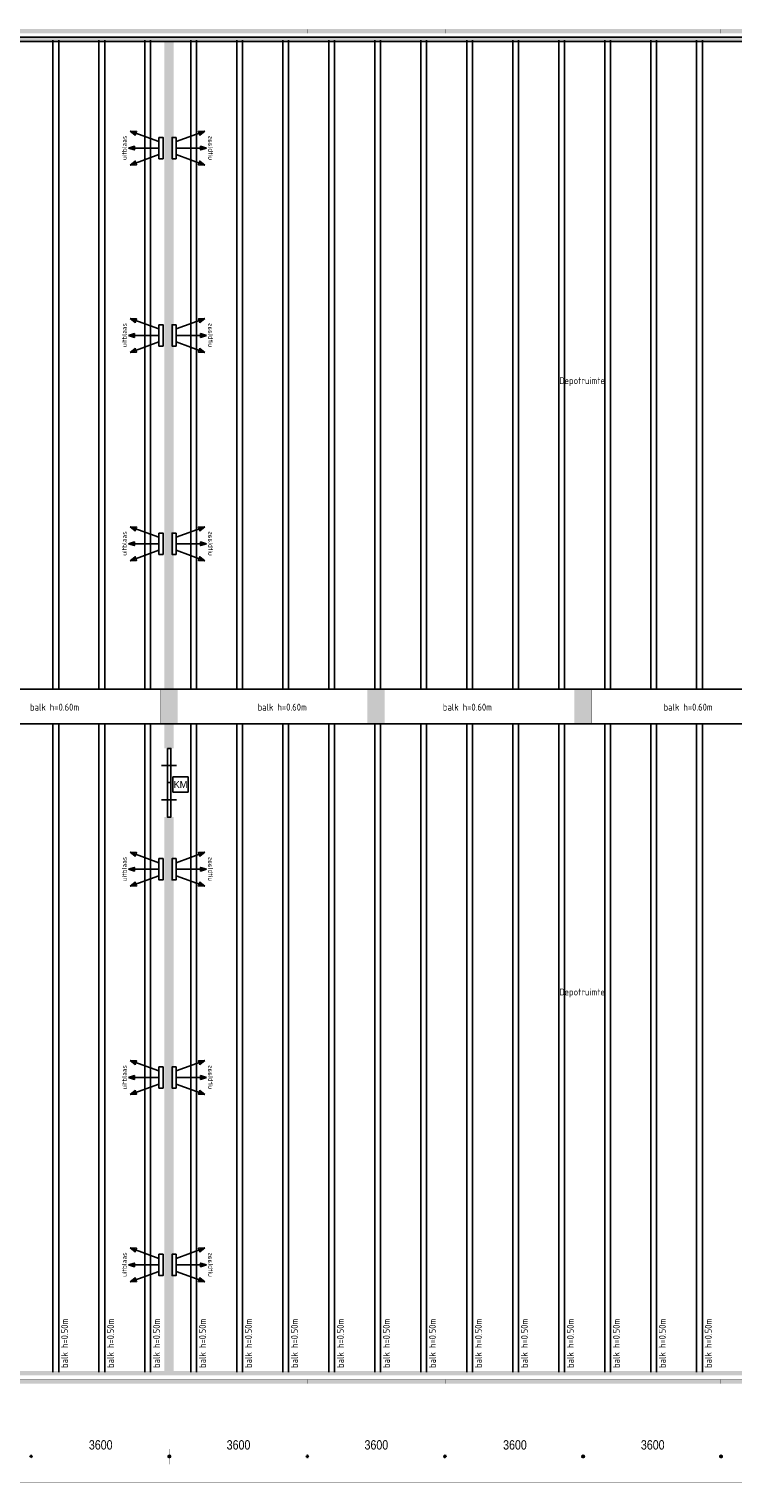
# Model space of a CAD drawing. Header units: millimetres. Extents: x 261 to 80476, y 988 to 41725.
# Tile 2 of 19: x 21902 to 40271, y 1184 to 39140. Entities that reach past the tile are written whole.
import ezdxf
from ezdxf.enums import TextEntityAlignment as Align

# ---------------------------------------------------------------- set-up
doc = ezdxf.new("R2010")
doc.units = ezdxf.units.MM
doc.linetypes.add('ACAD_ISO02W100', pattern=[15, 12, -3])
for name, color, linetype in [('balken', 1, 'ACAD_ISO02W100'), ('EL6522--', 3, 'Continuous'), ('H', 7, 'Continuous'), ('P', 7, 'Continuous'), ('ruimtebenaming', 1, 'Continuous'), ('T', 7, 'Continuous'), ('ventilatieopening', 3, 'Continuous')]:
    doc.layers.add(name, color=color, linetype=linetype)
doc.styles.add('BURO-018', font='BUROFONT.shx', dxfattribs={"height": 180})

# ---------------------------------------------------------------- blocks, each defined once
blk = doc.blocks.new('uitblaas')
at = {"layer": 'ventilatieopening'}
for p, q in [((-107, 170), (-856, 442)), ((-107, 0), (-904, 0)), ((-107, -170), (-856, -442))]:
    blk.add_line(p, q, dxfattribs=at)
for points in [[(-856, 442), (-690, 434), (-724, 341)], [(-904, 0), (-745, -49), (-745, 49)], [(-107, 278), (0, 278), (0, -278), (-107, -278)], [(-856, -442), (-690, -434), (-724, -341)]]:
    blk.add_lwpolyline(points, close=True, dxfattribs=at)
at = {"layer": 'balken', "insert": (-1069, -312), "char_height": 120, "width": 2608.18, "attachment_point": 1, "rotation": 90}
blk.add_mtext('{\\Fisocp|c0;uitblaas}', dxfattribs=at)
blk = doc.blocks.new('E00122')
at = {"color": 0, "linetype": 'Continuous'}
for p, q in [((-2, 5), (-2, 1)), ((2, 5), (-2, 5)), ((2, 1), (2, 5)), ((-2, 1), (2, 1))]:
    blk.add_line(p, q, dxfattribs=at)
at = {"color": 0, "linetype": 'Continuous', "style": 'BURO-018'}
blk.add_text('KM', height=1.8, dxfattribs=at).set_placement((0, 3), align=Align.MIDDLE)
blk.add_attdef('E_TEXT1', text='', height=1.8, dxfattribs=at).set_placement((0, 7.5), align=Align.MIDDLE)
at = {"color": 0, "linetype": 'Continuous', "ltscale": 2, "style": 'BURO-018', "flags": 1}
blk.add_attdef('E_MATCODE', text='', height=1.8, dxfattribs=at).set_placement((0, 0), align=Align.MIDDLE)

msp = doc.modelspace()

# ---------------------------------------------------------------- hatches: boundary and pattern name
msp.add_hatch(color=256).paths.add_polyline_path([(71276, 38926), (3948, 38926), (3948, 38816), (71276, 38816)])
at = {"layer": 'H', "linetype": 'Continuous'}
for points in [[(18351, 39140), (21951, 39140), (21951, 39030), (18351, 39030), (18351, 39140)], [(21951, 39140), (25558, 39140), (25558, 39030), (21951, 39030), (21951, 39140)], [(25558, 39140), (29158, 39140), (29158, 39030), (25558, 39030), (25558, 39140)], [(29158, 39140), (32757, 39140), (32757, 39030), (29158, 39030), (29158, 39140)], [(32757, 39140), (36357, 39140), (36357, 39030), (32757, 39030), (32757, 39140)], [(36357, 39140), (39953, 39140), (39953, 39030), (36357, 39030), (36357, 39140)], [(39953, 39140), (43564, 39140), (43564, 39030), (39953, 39030), (39953, 39140)], [(25675, 38816), (25433, 38816), (25433, 20364), (25508, 20364), (25600, 20364), (25675, 20364), (25675, 38816), (25675, 38816)], [(25329, 21907), (25779, 21907), (25779, 21009), (25329, 21009), (25329, 21907)], [(30733, 21907), (31182, 21907), (31182, 21009), (30733, 21009), (30733, 21907)], [(36136, 21907), (36585, 21907), (36585, 21009), (36136, 21009), (36136, 21907)], [(25675, 4104), (25675, 18567), (25600, 18567), (25433, 18567), (25433, 4104), (25675, 4104), (25675, 4104)], [(78369, 4104), (3616, 4104), (3616, 3993), (78369, 3993), (78369, 4104), (78369, 4104)], [(18351, 3883), (21951, 3883), (21951, 3776), (18351, 3776), (18351, 3883)], [(21951, 3883), (25558, 3883), (25558, 3776), (21951, 3776), (21951, 3883)], [(25558, 3883), (29158, 3883), (29158, 3776), (25558, 3776), (25558, 3883)], [(29158, 3883), (32757, 3883), (32757, 3776), (29158, 3776), (29158, 3883)], [(32757, 3883), (36357, 3883), (36357, 3776), (32757, 3776), (32757, 3883)], [(36357, 3883), (39953, 3883), (39953, 3776), (36357, 3776), (36357, 3883)], [(39953, 3883), (43564, 3883), (43564, 3776), (39953, 3776), (39953, 3883)], [(22011, 1876), (21958, 1823), (21904, 1876), (21958, 1930), (22011, 1876), (22011, 1876), (22011, 1876)], [(22011, 1876), (21958, 1823), (21904, 1876), (21958, 1930), (22011, 1876), (22011, 1876), (22011, 1876)], [(25618, 1876), (25604, 1837), (25565, 1823), (25522, 1837), (25508, 1876), (25522, 1912), (25565, 1930), (25604, 1912), (25618, 1876), (25618, 1876), (25618, 1876)], [(25618, 1876), (25604, 1837), (25565, 1823), (25522, 1837), (25508, 1876), (25522, 1912), (25565, 1930), (25604, 1912), (25618, 1876), (25618, 1876), (25618, 1876)], [(29218, 1876), (29165, 1823), (29111, 1876), (29165, 1930), (29218, 1876), (29218, 1876), (29218, 1876)], [(29218, 1876), (29165, 1823), (29111, 1876), (29165, 1930), (29218, 1876), (29218, 1876), (29218, 1876)], [(32814, 1876), (32761, 1823), (32725, 1837), (32707, 1876), (32725, 1912), (32761, 1930), (32814, 1876), (32814, 1876), (32814, 1876)], [(32814, 1876), (32761, 1823), (32725, 1837), (32707, 1876), (32725, 1912), (32761, 1930), (32814, 1876), (32814, 1876), (32814, 1876)], [(36418, 1876), (36403, 1837), (36361, 1823), (36322, 1837), (36307, 1876), (36322, 1912), (36361, 1930), (36403, 1912), (36418, 1876), (36418, 1876), (36418, 1876)], [(36418, 1876), (36403, 1837), (36361, 1823), (36322, 1837), (36307, 1876), (36322, 1912), (36361, 1930), (36403, 1912), (36418, 1876), (36418, 1876), (36418, 1876)], [(40018, 1876), (40000, 1837), (39964, 1823), (39921, 1837), (39904, 1876), (39921, 1912), (39964, 1930), (40000, 1912), (40018, 1876), (40018, 1876), (40018, 1876)], [(40018, 1876), (40000, 1837), (39964, 1823), (39921, 1837), (39904, 1876), (39921, 1912), (39964, 1930), (40000, 1912), (40018, 1876), (40018, 1876), (40018, 1876)]]:
    msp.add_hatch(color=256, dxfattribs=at).paths.add_polyline_path(points)

# ---------------------------------------------------------------- linework, layer by layer
msp.add_lwpolyline([(71276, 38926), (3948, 38926), (3948, 38816), (71276, 38816)], close=True)
at = {"layer": 'balken', "ltscale": 0.25}
for p, q in [((22525, 38849), (22525, 21904)), ((22675, 38849), (22675, 21904)), ((23725, 38849), (23725, 21904)), ((23875, 38849), (23875, 21904)), ((24925, 38849), (24925, 21904)), ((25075, 38849), (25075, 21904)), ((26125, 38849), (26125, 21904)), ((26275, 38849), (26275, 21904)), ((27325, 38849), (27325, 21904)), ((27475, 38849), (27475, 21904)), ((28525, 38849), (28525, 21904)), ((28675, 38849), (28675, 21904)), ((29725, 38849), (29725, 21904)), ((29875, 38849), (29875, 21904)), ((30925, 38849), (30925, 21904)), ((31075, 38849), (31075, 21904)), ((32125, 38849), (32125, 21904)), ((32275, 38849), (32275, 21904)), ((33325, 38849), (33325, 21904)), ((33475, 38849), (33475, 21904)), ((34525, 38849), (34525, 21904)), ((34675, 38849), (34675, 21904)), ((35725, 38849), (35725, 21904)), ((35875, 38849), (35875, 21904)), ((36925, 38849), (36925, 21904)), ((37075, 38849), (37075, 21904)), ((38125, 38849), (38125, 21904)), ((38275, 38849), (38275, 21904)), ((39325, 38849), (39325, 21904)), ((39475, 38849), (39475, 21904)), ((22525, 21004), (22525, 4071)), ((22675, 21004), (22675, 4071)), ((23725, 21004), (23725, 4071)), ((23875, 21004), (23875, 4071)), ((24925, 21004), (24925, 4071)), ((25075, 21004), (25075, 4071)), ((26125, 21004), (26125, 4071)), ((26275, 21004), (26275, 4071)), ((27325, 21004), (27325, 4071)), ((27475, 21004), (27475, 4071)), ((28525, 21004), (28525, 4071)), ((28675, 21004), (28675, 4071)), ((29725, 21004), (29725, 4071)), ((29875, 21004), (29875, 4071)), ((30925, 21004), (30925, 4071)), ((31075, 21004), (31075, 4071)), ((32125, 21004), (32125, 4071)), ((32275, 21004), (32275, 4071)), ((33325, 21004), (33325, 4071)), ((33475, 21004), (33475, 4071)), ((34525, 21004), (34525, 4071)), ((34675, 21004), (34675, 4071)), ((35725, 21004), (35725, 4071)), ((35875, 21004), (35875, 4071)), ((36925, 21004), (36925, 4071)), ((37075, 21004), (37075, 4071)), ((38125, 21004), (38125, 4071)), ((38275, 21004), (38275, 4071)), ((39325, 21004), (39325, 4071)), ((39475, 21004), (39475, 4071))]:
    msp.add_line(p, q, dxfattribs=at)
at = {"layer": 'balken'}
for p, q in [((68538, 21905), (3844, 21905)), ((3844, 21005), (68987, 21005))]:
    msp.add_line(p, q, dxfattribs=at)
at = {"layer": 'P', "const_width": 2.22}
for points in [[(18354, 39136), (21954, 39136), (21954, 39026), (18354, 39026), (18354, 39136)], [(21954, 39136), (25561, 39136), (25561, 39026), (21954, 39026), (21954, 39136)], [(25561, 39136), (29161, 39136), (29161, 39026), (25561, 39026), (25561, 39136)], [(29161, 39136), (32761, 39136), (32761, 39026), (29161, 39026), (29161, 39136)], [(32761, 39136), (36357, 39136), (36357, 39026), (32761, 39026), (32761, 39136)], [(36357, 39136), (39957, 39136), (39957, 39026), (36357, 39026), (36357, 39136)], [(39957, 39136), (43564, 39136), (43564, 39026), (39957, 39026), (39957, 39136)], [(25429, 38819), (25679, 38819)], [(25433, 38819), (25433, 20364)], [(25675, 38819), (25675, 20364)], [(25333, 21904), (25782, 21904), (25782, 21005), (25333, 21005), (25333, 21904)], [(30736, 21904), (31185, 21904), (31185, 21005), (30736, 21005), (30736, 21904)], [(36140, 21904), (36589, 21904), (36589, 21005), (36140, 21005), (36140, 21904)], [(25429, 20364), (25508, 20364)], [(25508, 20364), (25600, 20364)], [(25600, 20364), (25679, 20364)], [(25429, 18567), (25600, 18567)], [(25433, 18571), (25433, 4104)], [(25600, 18567), (25679, 18567)], [(25675, 18571), (25675, 4104)], [(3616, 4104), (78369, 4104)], [(3616, 3993), (78369, 3993)], [(18354, 3883), (21954, 3883), (21954, 3772), (18354, 3772), (18354, 3883)], [(21954, 3883), (25561, 3883), (25561, 3772), (21954, 3772), (21954, 3883)], [(25429, 4104), (25679, 4104)], [(25561, 3883), (29161, 3883), (29161, 3772), (25561, 3772), (25561, 3883)], [(29161, 3883), (32761, 3883), (32761, 3772), (29161, 3772), (29161, 3883)], [(32761, 3883), (36357, 3883), (36357, 3772), (32761, 3772), (32761, 3883)], [(36357, 3883), (39957, 3883), (39957, 3772), (36357, 3772), (36357, 3883)], [(39957, 3883), (43564, 3883), (43564, 3772), (39957, 3772), (39957, 3883)], [(22004, 1876), (22001, 1855), (21990, 1837), (21972, 1826), (21954, 1823), (21933, 1826), (21919, 1837), (21908, 1855), (21904, 1876), (21908, 1894), (21919, 1908), (21933, 1923), (21954, 1926), (21972, 1923), (21990, 1908), (22001, 1894), (22004, 1876), (22004, 1876), (22004, 1876)], [(22004, 1876), (22001, 1855), (21990, 1837), (21972, 1826), (21954, 1823), (21933, 1826), (21919, 1837), (21908, 1855), (21904, 1876), (21908, 1894), (21919, 1908), (21933, 1923), (21954, 1926), (21972, 1923), (21990, 1908), (22001, 1894), (22004, 1876), (22004, 1876), (22004, 1876)], [(21951, 2072), (21951, 1673)], [(21951, 2072), (21951, 1673)], [(25611, 1876), (25607, 1855), (25597, 1837), (25583, 1826), (25561, 1823), (25540, 1826), (25526, 1837), (25515, 1855), (25511, 1876), (25515, 1894), (25526, 1908), (25540, 1923), (25561, 1926), (25583, 1923), (25597, 1908), (25607, 1894), (25611, 1876), (25611, 1876), (25611, 1876)], [(25611, 1876), (25607, 1855), (25597, 1837), (25583, 1826), (25561, 1823), (25540, 1826), (25526, 1837), (25515, 1855), (25511, 1876), (25515, 1894), (25526, 1908), (25540, 1923), (25561, 1926), (25583, 1923), (25597, 1908), (25607, 1894), (25611, 1876), (25611, 1876), (25611, 1876)], [(25558, 2072), (25558, 1673)], [(25558, 2072), (25558, 1673)], [(29211, 1876), (29207, 1855), (29197, 1837), (29179, 1826), (29161, 1823), (29140, 1826), (29125, 1837), (29115, 1855), (29111, 1876), (29115, 1894), (29125, 1908), (29140, 1923), (29161, 1926), (29179, 1923), (29197, 1908), (29207, 1894), (29211, 1876), (29211, 1876), (29211, 1876)], [(29211, 1876), (29207, 1855), (29197, 1837), (29179, 1826), (29161, 1823), (29140, 1826), (29125, 1837), (29115, 1855), (29111, 1876), (29115, 1894), (29125, 1908), (29140, 1923), (29161, 1926), (29179, 1923), (29197, 1908), (29207, 1894), (29211, 1876), (29211, 1876), (29211, 1876)], [(29158, 2072), (29158, 1673)], [(29158, 2072), (29158, 1673)], [(32811, 1876), (32807, 1855), (32797, 1837), (32779, 1826), (32761, 1823), (32740, 1826), (32725, 1837), (32714, 1855), (32707, 1876), (32714, 1894), (32725, 1908), (32740, 1923), (32761, 1926), (32779, 1923), (32797, 1908), (32807, 1894), (32811, 1876), (32811, 1876), (32811, 1876)], [(32811, 1876), (32807, 1855), (32797, 1837), (32779, 1826), (32761, 1823), (32740, 1826), (32725, 1837), (32714, 1855), (32707, 1876), (32714, 1894), (32725, 1908), (32740, 1923), (32761, 1926), (32779, 1923), (32797, 1908), (32807, 1894), (32811, 1876), (32811, 1876), (32811, 1876)], [(32757, 2072), (32757, 1673)], [(32757, 2072), (32757, 1673)], [(36411, 1876), (36407, 1855), (36396, 1837), (36379, 1826), (36357, 1823), (36339, 1826), (36322, 1837), (36311, 1855), (36307, 1876), (36311, 1894), (36322, 1908), (36339, 1923), (36357, 1926), (36379, 1923), (36396, 1908), (36407, 1894), (36411, 1876), (36411, 1876), (36411, 1876)], [(36411, 1876), (36407, 1855), (36396, 1837), (36379, 1826), (36357, 1823), (36339, 1826), (36322, 1837), (36311, 1855), (36307, 1876), (36311, 1894), (36322, 1908), (36339, 1923), (36357, 1926), (36379, 1923), (36396, 1908), (36407, 1894), (36411, 1876), (36411, 1876), (36411, 1876)], [(36357, 2072), (36357, 1673)], [(36357, 2072), (36357, 1673)], [(40010, 1876), (40003, 1855), (39993, 1837), (39978, 1826), (39957, 1823), (39939, 1826), (39921, 1837), (39911, 1855), (39907, 1876), (39911, 1894), (39921, 1908), (39939, 1923), (39957, 1926), (39978, 1923), (39993, 1908), (40003, 1894), (40010, 1876), (40010, 1876), (40010, 1876)], [(40010, 1876), (40003, 1855), (39993, 1837), (39978, 1826), (39957, 1823), (39939, 1826), (39921, 1837), (39911, 1855), (39907, 1876), (39911, 1894), (39921, 1908), (39939, 1923), (39957, 1926), (39978, 1923), (39993, 1908), (40003, 1894), (40010, 1876), (40010, 1876), (40010, 1876)], [(39953, 2072), (39953, 1673)], [(39953, 2072), (39953, 1673)], [(22001, 1876), (25508, 1876)], [(25607, 1876), (29108, 1876)], [(29207, 1876), (32707, 1876)], [(32807, 1876), (36307, 1876)], [(36403, 1876), (39904, 1876)], [(40003, 1876), (43514, 1876)], [(3666, 1185), (78650, 1185)]]:
    msp.add_lwpolyline(points, dxfattribs=at)
at = {"layer": 'P'}
for points in [[(3948, 38926), (78372, 38926), (78372, 38816), (3948, 38816), (3948, 38926)], [(25511, 20360), (25604, 20360), (25604, 19466), (25511, 19466), (25511, 20360)], [(25354, 19915), (25754, 19915)], [(25511, 19466), (25604, 19466), (25604, 18567), (25511, 18567), (25511, 19466)], [(25354, 19017), (25754, 19017)]]:
    msp.add_lwpolyline(points, dxfattribs=at)

# ---------------------------------------------------------------- block references
at = {"layer": 'EL6522--', "ltscale": 2, "xscale": 100, "yscale": 100, "zscale": 100}
msp.add_blockref('E00122', (25854, 19118), dxfattribs=at)
at = {"layer": 'ventilatieopening'}
for p in [(25398, 36033), (25398, 31141), (25398, 25703), (25398, 17206), (25398, 11768), (25398, 6876)]:
    msp.add_blockref('uitblaas', p, dxfattribs=at)
at = {"layer": 'ventilatieopening', "xscale": -1}
for p in [(25633, 36033), (25633, 31141), (25633, 25703), (25633, 17206), (25633, 11768), (25633, 6876)]:
    msp.add_blockref('uitblaas', p, dxfattribs=at)

# ---------------------------------------------------------------- texts
at = {"layer": 'balken', "char_height": 180, "width": 2608.18, "attachment_point": 1}
for insert in [(21927, 21527), (27867, 21527), (32701, 21527), (38461, 21527)]:
    msp.add_mtext('{\\Fisocp|c0;balk h=0.60m}', dxfattribs=dict(at, insert=insert))
at = {"layer": 'balken', "char_height": 180, "width": 2608.18, "attachment_point": 1, "rotation": 90}
for insert in [(22738, 4187), (23938, 4187), (25138, 4187), (26338, 4187), (27538, 4187), (28738, 4187), (29938, 4187), (31138, 4187), (32338, 4187), (33538, 4187), (34738, 4187), (35938, 4187), (37138, 4187), (38338, 4187), (39538, 4187)]:
    msp.add_mtext('{\\Fisocp|c0;balk h=0.50m}', dxfattribs=dict(at, insert=insert))
at = {"layer": 'ruimtebenaming', "char_height": 180, "width": 2608.18, "attachment_point": 2}
for insert in [(36334, 30051), (36334, 14091)]:
    msp.add_mtext('{\\Fisocp|c0;Depotruimte}', dxfattribs=dict(at, insert=insert))
at = {"layer": 'T', "char_height": 242.48, "attachment_point": 1}
for insert in [(23463, 2298), (27060, 2298), (30657, 2298), (34274, 2298), (37870, 2298)]:
    msp.add_mtext('{\\fArial Narrow|b0|i0|c0|p18;3600}', dxfattribs=dict(at, insert=insert))

doc.saveas('drawing.dxf')
